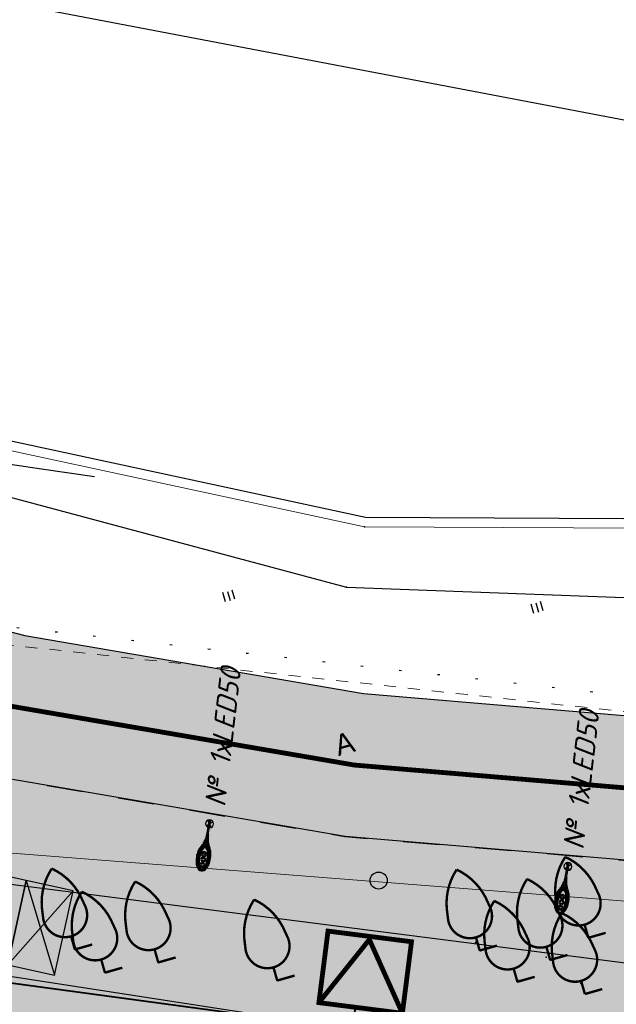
# Model space of a CAD drawing. Extents: x 4085 to 16701, y -65 to 10948.
# Tile 191 of 256: x 14997 to 15022, y 10823 to 10864. Entities that reach past the tile are written whole.
import ezdxf
from ezdxf.xclip import XClip

# ---------------------------------------------------------------- set-up
doc = ezdxf.new("R2010")
doc.units = 0
doc.header["$MEASUREMENT"] = 0
doc.header["$XCLIPFRAME"] = 0
for name, pattern in [('ACAD_ISO03W100', [30, 12, -18]), ('CONTI', [0]), ('STRIHSMALL', [1, 0.5, -0.5]), ('Д_ТРОТ_ТРУБА', [3, 1.5, -1.5]), ('ДОРОГИ_СТРОЯЩ', [9, 8, -1]), ('Контура низ откосов  Штриховая 0.1-0.5 - - - - - - -', [0.6, 0.1, -0.5]), ('РА_КОНТУРЫ', [1.5, 0, -1.5])]:
    doc.linetypes.add(name, pattern=pattern)
doc.layers.get('0').update_dxf_attribs({"color": 250, "linetype": 'CONTI'})
for name, color, linetype in [('(013) Газ', 30, 'ИК_Газопровод -------г--------'), ('(014) Водопровод', 5, 'ИК_Водопровод -------в--------'), ('(025) Дорога', 7, 'Continuous'), ('(035) Откосы', 7, 'Continuous'), ('(036) Растительность', 7, 'Continuous'), ('(037) Контуры', 7, 'Контура низ откосов  Штриховая 0.1-0.5 - - - - - - -'), ('(038) Деревья', 7, 'Continuous'), ('(040) Ограда', 7, 'Continuous'), ('GORIZDEFAULT', 32, 'CONTI'), ('PI_TTDEFAULT', 5, 'CONTI'), ('Трассы.Дискретная модель.Подошвы откосов', 7, 'Continuous')]:
    doc.layers.add(name, color=color, linetype=linetype)
doc.layers.add('.', color=7, linetype='Continuous', lineweight=15)
doc.layers.add('0ZG - GOR-INCE', color=5, linetype='Continuous', lineweight=15)
doc.styles.add('BM-431', font='txt')
doc.styles.add('ISOCPEUR_0001', font='isocpeur.TTF', dxfattribs={"height": 0.2})
doc.styles.get("Standard").update_dxf_attribs({"font": 'times.ttf'})
doc.linetypes.add('ИК_Водопровод -------в--------', pattern='A,9,-0.6,["В",Standard,S=1.199999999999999,R=0,X=0,Y=-0.6],-1.199999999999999', length=10.8)
doc.linetypes.add('ИК_Газопровод -------г--------', pattern='A,9,-0.6,["Г",Standard,S=1.199999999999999,R=0,X=0,Y=-0.6],-1.199999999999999', length=10.8)
doc.linetypes.add('ОГРАДА_ГЛИН', pattern='A,4,["|",Standard,S=0.8,R=0,X=0,Y=-0.8],0.5,["|",Standard,S=0.8,R=0,X=0,Y=-0.8],3.5', length=8)
doc.linetypes.add('ОТКОСЫ_НЕУКР', pattern='A,0.5,["|",Standard,S=1.199999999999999,R=0,X=0,Y=-1.199999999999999],1,["|",Standard,S=0.5,R=0,X=0,Y=-0.5],0.5', length=2)
pattern_1 = [(0, (0, 0), (0, 0.125), []), (90, (0, 0), (-0.125, 7.654042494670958e-18), [])]

# ---------------------------------------------------------------- blocks, each defined once
blk = doc.blocks.new('wedwedwedewdewd')
at = {"layer": '.', "linetype": 'Continuous'}
h = blk.add_hatch(color=256, dxfattribs=at)
h.dxf.hatch_style = 1
h.set_gradient(color1=(255, 217, 179), color2=(255, 209, 163), one_color=1, tint=0.8199999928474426, name='HEMISPHERICAL')
h.paths.add_polyline_path([(16128.6629179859, 10756.6104308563), (16126.6629179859, 10756.6104308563), (16126.6629179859, 10760.2104308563), (16128.6629179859, 10760.2104308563)])
h.paths.add_polyline_path([(16137.6629179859, 10756.6104308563), (16139.6629179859, 10756.6104308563), (16139.6629179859, 10760.2104308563), (16137.6629179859, 10760.2104308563)])
h = blk.add_hatch(color=256, dxfattribs=at)
h.dxf.hatch_style = 1
h.set_gradient(color1=(255, 127, 127), color2=(255, 133, 133), one_color=1, tint=0.7599999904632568, name='HEMISPHERICAL')
h.paths.add_polyline_path([(16133.1629179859, 10760.2104308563), (16133.1629179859, 10756.6104308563), (16137.6629179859, 10756.6104308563), (16137.6629179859, 10760.2104308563)])
h.paths.add_polyline_path([(16133.1629179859, 10760.2104308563), (16133.1629179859, 10756.6104308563), (16128.6629179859, 10756.6104308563), (16128.6629179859, 10760.2104308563)])
at = {"linetype": 'Continuous'}
for points in [[(16128.6629179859, 10756.6104308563), (16126.6629179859, 10756.6104308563), (16126.6629179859, 10760.2104308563), (16128.6629179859, 10760.2104308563)], [(16133.1629179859, 10760.2104308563), (16133.1629179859, 10756.6104308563), (16128.6629179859, 10756.6104308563), (16128.6629179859, 10760.2104308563)], [(16133.1629179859, 10760.2104308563), (16133.1629179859, 10756.6104308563), (16137.6629179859, 10756.6104308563), (16137.6629179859, 10760.2104308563)], [(16137.6629179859, 10756.6104308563), (16139.6629179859, 10756.6104308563), (16139.6629179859, 10760.2104308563), (16137.6629179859, 10760.2104308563)]]:
    blk.add_lwpolyline(points, close=True, dxfattribs=at)
for points in [[(16126.6629179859, 10760.2104308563), (16128.6629179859, 10756.6104308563)], [(16128.6629179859, 10760.2104308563), (16126.6629179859, 10756.6104308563)], [(16137.6629179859, 10760.2104308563), (16139.6629179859, 10756.6104308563)], [(16139.6629179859, 10760.2104308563), (16137.6629179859, 10756.6104308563)]]:
    blk.add_lwpolyline(points, dxfattribs=at)
blk = doc.blocks.new('Frukt')
at = {"const_width": 0.05}
for points in [[(-0.4205244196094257, 1.022529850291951, -0.1691763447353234), (1e-16, 1.75, -0.2441870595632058)], [(0.4205244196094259, 1.022529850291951, 0.1691763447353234), (1e-16, 1.75, 0.2441870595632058)], [(-0.4584567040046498, 0.7797198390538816, 1.08086464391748), (0.4584567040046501, 0.7797198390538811, 1.08086464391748)]]:
    blk.add_lwpolyline(points, format="xyb", dxfattribs=at)
for points in [[(-0.4205244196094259, 1.022529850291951), (-0.4584567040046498, 0.7797198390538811)], [(0.4205244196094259, 1.022529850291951), (0.4584567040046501, 0.7797198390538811)], [(0, 0), (0, 0.2749118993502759)], [(0, 0), (0.375, 0)]]:
    blk.add_lwpolyline(points, dxfattribs=at)
blk.add_lwpolyline([(0, 0), (0, 0.2749118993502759)])
blk = doc.blocks.new('SAFASDSADSD')
at = {"layer": '(038) Деревья', "color": 253, "linetype": 'Continuous', "xscale": 2, "yscale": 2, "zscale": 2, "rotation": 15.91962328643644}
for p in [(15426.92137231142, 10293.97898800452, -1.018999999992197), (15405.56570481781, 10293.49272149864, -0.9519999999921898), (15422.40334497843, 10293.44943389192, -0.8099999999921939), (15409.03656350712, 10292.95408327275, -0.9669999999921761), (15425.33307003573, 10293.05801201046, -0.9089999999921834), (15406.81799990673, 10292.52926054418, -0.8049999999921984), (15413.98258010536, 10292.20186779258, -0.8419999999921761), (15423.97004434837, 10292.14929809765, -0.9129999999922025), (15426.77746483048, 10291.63980305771, -301.1919999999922)]:
    blk.add_blockref('Frukt', p, dxfattribs=at)
blk = doc.blocks.new('I04020')
for p, q in [((-0.8, 0), (-0.8, 1.599999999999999)), ((0, 1.599999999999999), (0, 0)), ((0.8, 0), (0.8, 1.599999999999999))]:
    blk.add_line(p, q)
blk = doc.blocks.new('DWQDWQDWQDW')
at = {"layer": '(013) Газ', "color": 253, "elevation": -293.957, "flags": 128}
blk.add_lwpolyline([(16593.83506903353, 8974.110468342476), (16588.96545963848, 8968.736761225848), (16632.98667265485, 8943.083242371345), (16704.89038168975, 8901.987053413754), (16713.49512867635, 8898.601605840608), (16716.29561868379, 8902.06056614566), (16753.91639659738, 8891.037372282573), (16792.22739751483, 8888.710553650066), (16830.89549945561, 8890.879287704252), (16830.50853180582, 8918.83143865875)], dxfattribs=at)
at = {"layer": '(014) Водопровод', "color": 253, "elevation": -0.2139999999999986, "flags": 128}
blk.add_lwpolyline([(16576.37112010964, 8963.692651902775), (16647.22021744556, 8922.774417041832), (16676.61723473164, 8903.063879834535), (16729.17879445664, 8880.612172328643), (16787.81512696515, 8871.698870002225), (16848.04605080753, 8870.409413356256), (16903.72827593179, 8877.875031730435), (16942.08651437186, 8888.592403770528), (16968.85804464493, 8898.019312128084), (16985.97840509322, 8906.188265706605), (17005.34272647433, 8917.325592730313), (17029.56370210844, 8932.37398698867), (17030.32106021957, 8934.643155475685)], dxfattribs=at)
at = {"layer": '(025) Дорога', "color": 253, "linetype": 'Д_ТРОТ_ТРУБА', "elevation": -0.4010000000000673, "flags": 128}
blk.add_lwpolyline([(16566.95710446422, 8968.774648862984), (16581.35964468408, 8962.579843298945), (16593.92467366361, 8956.537509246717), (16606.68271899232, 8949.315799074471), (16619.4903360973, 8941.466356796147), (16632.3521543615, 8933.527680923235), (16644.7375996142, 8925.950764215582), (16657.88819308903, 8918.769131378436), (16670.94665096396, 8911.584201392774), (16683.91161958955, 8904.281972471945), (16697.34266377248, 8897.96886783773), (16711.11165083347, 8892.342929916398), (16724.9216501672, 8887.512931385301), (16739.10714151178, 8883.503847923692), (16753.61875502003, 8880.664484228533), (16784.58704305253, 8877.32039776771), (16810.58901265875, 8875.154393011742), (16851.88239628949, 8872.593959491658), (16870.9045429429, 8873.190305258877), (16896.32836116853, 8876.784183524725), (16922.73497409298, 8884.704644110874), (16937.64509330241, 8890.028293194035), (16946.15470516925, 8892.230724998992), (16961.10083296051, 8897.336424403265), (16974.97421041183, 8903.031104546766), (16988.47571634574, 8909.838002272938), (17001.44256465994, 8917.787105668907), (17014.22299669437, 8926.21469412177), (17017.81314260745, 8929.256083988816)], dxfattribs=at)
at = {"layer": '(035) Откосы', "color": 253, "linetype": 'ОТКОСЫ_НЕУКР', "ltscale": 1.5, "elevation": -0.6170000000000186, "flags": 128}
blk.add_lwpolyline([(16739.45308839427, 8875.20530978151), (16758.92019256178, 8871.7201008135), (16785.23249284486, 8868.989124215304), (16834.46331352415, 8866.430057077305), (16872.30635476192, 8865.117805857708), (16894.6491773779, 8865.49292062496), (16897.6269511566, 8866.243948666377), (16919.04864691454, 8873.140999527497), (16955.05316177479, 8885.96822939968), (16990.55466388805, 8900.238315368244), (17022.49028712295, 8919.820872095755)], dxfattribs=at)
at = {"layer": '(037) Контуры', "color": 253, "linetype": 'РА_КОНТУРЫ', "elevation": 0.1370000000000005, "flags": 128}
blk.add_lwpolyline([(16709.93101087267, 8900.003870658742), (16727.13231965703, 8893.835471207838), (16737.69941842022, 8890.020052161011), (16764.36353580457, 8886.408268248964), (16791.92882026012, 8882.68535570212), (16826.8782259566, 8880.017210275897), (16829.39197099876, 8881.426574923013), (16830.10129526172, 8884.267925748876), (16830.31817282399, 8891.853615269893)], dxfattribs=at)
at = {"layer": '(040) Ограда', "color": 253, "linetype": 'ОГРАДА_ГЛИН', "ltscale": 0.5, "elevation": 0.1370000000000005, "flags": 128}
blk.add_lwpolyline([(16711.29915377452, 8902.988500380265), (16714.09985229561, 8901.531539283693), (16715.19022451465, 8903.42581412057), (16754.76966630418, 8893.926719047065), (16792.35856682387, 8892.861280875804), (16829.90656992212, 8892.260254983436), (16829.68568297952, 8900.108678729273), (16829.1840738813, 8917.931555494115)], dxfattribs=at)
at = {"color": 253, "linetype": 'Continuous'}
for points, elevation in [([(16711.11455305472, 8902.633644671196), (16714.25530054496, 8900.999785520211), (16715.38769388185, 8902.96706253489), (16754.71675908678, 8893.528058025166), (16792.3496989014, 8892.461371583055), (16830.31817282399, 8891.853615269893), (16830.08552465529, 8900.119931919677), (16829.58391555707, 8917.942808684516)], 0.1370000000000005), ([(16737.97634096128, 8880.481025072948), (16795.4310455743, 8874.631195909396)], 0.4177193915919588)]:
    blk.add_lwpolyline(points, dxfattribs=dict(at, elevation=elevation))
at = {"color": 253, "linetype": 'STRIHSMALL', "elevation": -0.1080000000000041}
blk.add_lwpolyline([(16683.38293585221, 8910.534855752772), (16713.86271344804, 8896.817288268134), (16737.53588446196, 8889.268521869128), (16798.08475644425, 8881.262483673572), (16829.05295367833, 8879.045837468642), (16831.14934190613, 8881.717680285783), (16831.25646008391, 8899.907069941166), (16831.3587894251, 8917.283282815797)], dxfattribs=at)
at = {"layer": 'GORIZDEFAULT', "color": 253}
blk.add_polyline3d([(16732.85115525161, 8897.69221315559, 0.04300000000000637), (16735.86310073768, 8897.1923337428, 0.04300000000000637), (16738.73665846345, 8896.708212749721, 0.04300000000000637), (16741.35279692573, 8896.260642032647, 0.04300000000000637), (16743.54623706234, 8895.889400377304, 0.04300000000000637)], dxfattribs=at)
at = {"layer": 'PI_TTDEFAULT', "color": 253}
for p in [(16754.71675908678, 8893.528058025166, 0.05099999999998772), (16753.91639659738, 8891.037372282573, 0.125), (16753.61875502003, 8880.664484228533, 0.2659999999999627), (16742.26806816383, 8876.235397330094, 0.2679999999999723), (16758.927198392, 8876.13816541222, 0.6259999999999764), (16763.58755307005, 8876.293072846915, 0.3159999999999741), (16763.62926602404, 8876.220727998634, 0.200999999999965), (16745.72534099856, 8875.61551369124, 0.2529999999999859), (16759.10006282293, 8875.797269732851, 0.4099999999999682), (16743.4974251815, 8875.242834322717, 0.4149999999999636), (16761.8534738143, 8875.45077429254, 0.3400000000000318), (16762.01980314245, 8875.337251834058, 0.3109999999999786), (16750.65235756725, 8874.747518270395, 0.3779999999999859), (16760.63584245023, 8874.460751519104, 0.3069999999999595), (16760.70235335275, 8874.511718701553, 0.6209999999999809), (16763.27257975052, 8874.320844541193, 0.3589999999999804), (16763.39531051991, 8874.021054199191, 0.2589999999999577)]:
    blk.add_point(p, dxfattribs=at)
at = {"layer": '(036) Растительность', "color": 253, "linetype": 'Continuous', "extrusion": (-0.01063456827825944, -0.002758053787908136, 0.9999396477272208), "xscale": 0.25, "yscale": 0.25, "zscale": 0.25, "rotation": 14.53837778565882}
for p in [(16744.99678551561, 8889.257987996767, -496.5813212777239), (16757.79974541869, 8888.480121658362, -496.7153385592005)]:
    blk.add_blockref('I04020', p, dxfattribs=at)
at = {"layer": '(038) Деревья', "color": 253, "linetype": 'Continuous', "xscale": 2, "yscale": 2, "zscale": 2, "rotation": 14.5758826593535}
for p in [(16742.26806816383, 8876.235397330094, 0.2679999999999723), (16763.62926602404, 8876.220727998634, 0.200999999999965), (16745.72534099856, 8875.61551369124, 0.2529999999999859), (16759.10006282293, 8875.797269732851, 0.4099999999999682), (16743.4974251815, 8875.242834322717, 0.4149999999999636), (16762.01980314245, 8875.337251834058, 0.3109999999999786), (16750.65235756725, 8874.747518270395, 0.3779999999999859), (16760.63584245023, 8874.460751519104, 0.3069999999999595), (16763.43054294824, 8873.88556104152, -299.972)]:
    blk.add_blockref('Frukt', p, dxfattribs=at)
at = {"layer": '(025) Дорога', "color": 253, "linetype": 'ДОРОГИ_СТРОЯЩ', "extrusion": (-0.01063456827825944, -0.002758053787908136, 0.9999396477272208), "style": 'BM-431'}
blk.add_text('A', height=0.8750000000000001, rotation=14.53837778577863, dxfattribs=at).set_placement((16749.33980269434, 8882.68172286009, -496.6071751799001))
blk = doc.blocks.new('A$C10aa157c')
at = {"layer": '.', "linetype": 'Continuous', "lineweight": 30}
h = blk.add_hatch(color=250, dxfattribs=at)
h.dxf.hatch_style = 1
h.set_gradient(color1=(51, 51, 51), color2=(51, 51, 51), one_color=1, tint=0.2000000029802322)
h.paths.add_polyline_path([(126.3564412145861, 68.20969362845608), (126.3564412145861, 60.14543646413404), (119.190363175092, 53.78011422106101), (110.3653580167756, 45.94123759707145), (106.847521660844, 42.81649322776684), (94.26823584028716, 34.09151423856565), (81.49136426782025, 25.8405171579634), (68.1531967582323, 18.71887362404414), (54.41717788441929, 12.70042121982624), (39.59489175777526, 7.245631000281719), (31.13926828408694, 4.844249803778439), (16.35809187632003, -0.8275857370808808), (-9.85552003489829, -9.365117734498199), (-35.18806824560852, -13.55421015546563), (-54.19099913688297, -14.59647169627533), (-95.5330705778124, -13.00509478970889), (-121.5786835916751, -11.4494461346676), (-152.6168759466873, -8.83250263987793), (-167.191083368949, -6.334225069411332), (-181.4666888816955, -2.658901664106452), (-195.3861565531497, 1.845916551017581), (-209.283288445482, 7.147417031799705), (-222.8586848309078, 13.14382019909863), (-235.9913293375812, 20.1400053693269), (-249.2146866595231, 27.01673148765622), (-262.5300769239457, 33.8880007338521), (-275.0897990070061, 41.17238829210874), (-288.1342465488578, 48.80726432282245), (-301.1224152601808, 56.35420234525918), (-314.0463051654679, 63.27474337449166), (-326.7495747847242, 69.02075895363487), (-341.2934258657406, 74.8761134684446), (-369.0938269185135, 86.0685550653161), (-366.8530132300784, 91.63441115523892), (-339.0526121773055, 80.44196955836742), (-324.3917479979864, 74.53950556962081), (-311.3907699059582, 68.65882879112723), (-298.1981247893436, 61.59437354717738), (-285.1116180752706, 53.99029499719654), (-272.0692668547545, 46.35664593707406), (-259.6474788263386, 39.15225737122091), (-246.4547890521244, 32.34430644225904), (-233.1965844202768, 25.44945819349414), (-220.2324603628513, 18.54304932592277), (-207.0003452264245, 12.69827729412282), (-193.3918239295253, 7.506876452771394), (-179.793426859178, 3.105967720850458), (-165.9341270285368, -0.4621757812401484), (-151.8565753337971, -2.875317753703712), (-121.1477076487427, -5.464494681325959), (-95.23877946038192, -7.011979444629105), (-54.24000764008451, -8.590141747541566), (-35.84375756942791, -7.581155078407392), (-11.28211946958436, -3.519543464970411), (14.35296780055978, 4.829568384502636), (29.24111810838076, 10.54245196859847), (37.73652797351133, 12.955132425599), (52.17507667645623, 18.26870238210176), (65.53231555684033, 24.12119189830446), (78.44565693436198, 31.01600815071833), (90.93007085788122, 39.07814309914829), (103.1321093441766, 47.54146374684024), (106.3807575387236, 50.42709972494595), (115.20576269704, 58.26597634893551), (120.3564412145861, 62.84110494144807), (120.3564412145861, 68.20969362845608)])
at = {"linetype": 'Continuous'}
h = blk.add_hatch(color=256, dxfattribs=at)
h.dxf.hatch_style = 1
h.set_gradient(color1=(196, 196, 196), color2=(179, 179, 179), one_color=1, tint=0.699999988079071, name='SPHERICAL')
edge = h.paths.add_edge_path()
edge.add_line((-329.6939609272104, -123.8959480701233), (-413.5123903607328, -4.99904155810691))
edge.add_line((-413.5123903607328, -4.99904155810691), (-355.7886663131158, 33.28476060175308))
edge.add_line((-355.7886663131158, 33.28476060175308), (-335.031477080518, 75.58643090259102))
edge.add_line((-335.031477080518, 75.58643090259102), (-290.265852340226, 52.29770563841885))
edge.add_arc((-35.22096130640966, 435.710675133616), 460.4925641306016, 236.3682958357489, 253.1961533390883)
edge.add_arc((23.16678665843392, 1743.610821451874), 1759.185429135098, 263.7500878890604, 266.8247429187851)
edge.add_line((-74.2750708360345, -12.87386635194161), (-37.8087558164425, -12.38197344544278))
edge.add_line((-37.8087558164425, -12.38197344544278), (-8.681647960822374, -7.258780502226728))
edge.add_line((-8.681647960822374, -7.258780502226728), (21.71312455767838, 1.674478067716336))
edge.add_line((21.71312455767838, 1.674478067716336), (73.82824807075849, 22.10592837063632))
edge.add_line((73.82824807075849, 22.10592837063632), (122.4104008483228, 60.65294329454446))
edge.add_line((122.4104008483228, 60.65294329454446), (125.2745590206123, 27.75500045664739))
edge.add_line((125.2745590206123, 27.75500045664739), (114.748125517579, 2.379272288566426))
edge.add_line((114.748125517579, 2.379272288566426), (116.6623456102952, -0.02417328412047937))
edge.add_line((116.6623456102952, -0.02417328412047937), (116.2891382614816, -3.732436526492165))
edge.add_line((116.2891382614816, -3.732436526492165), (111.2584338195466, -27.65741119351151))
edge.add_line((111.2584338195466, -27.65741119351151), (112.8600939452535, -27.92515144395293))
edge.add_line((112.8600939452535, -27.92515144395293), (106.1017429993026, -65.58583641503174))
edge.add_line((106.1017429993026, -65.58583641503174), (101.2804055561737, -90.48027766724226))
edge.add_line((101.2804055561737, -90.48027766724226), (98.81490888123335, -96.13533966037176))
edge.add_line((98.81490888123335, -96.13533966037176), (53.13542081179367, -97.30507864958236))
edge.add_line((53.13542081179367, -97.30507864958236), (30.09047449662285, -97.89520286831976))
edge.add_line((30.09047449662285, -97.89520286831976), (12.28662535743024, -98.29843708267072))
edge.add_line((12.28662535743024, -98.29843708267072), (-62.51886126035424, -99.99268484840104))
edge.add_line((-62.51886126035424, -99.99268484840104), (-93.46711186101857, -101.1777100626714))
edge.add_line((-93.46711186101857, -101.1777100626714), (-93.73522817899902, -109.8933634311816))
edge.add_line((-93.73522817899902, -109.8933634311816), (-152.9130991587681, -112.2181400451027))
edge.add_line((-152.9130991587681, -112.2181400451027), (-153.085833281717, -120.2735644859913))
edge.add_line((-153.085833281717, -120.2735644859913), (-196.6151896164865, -120.663996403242))
edge.add_line((-196.6151896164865, -120.663996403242), (-196.010272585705, -100.2536491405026))
edge.add_line((-196.010272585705, -100.2536491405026), (-236.8828322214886, -97.89520286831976))
edge.add_line((-236.8828322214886, -97.89520286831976), (-266.6043384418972, -99.72434434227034))
edge.add_line((-266.6043384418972, -99.72434434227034), (-280.8519175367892, -100.7559259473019))
edge.add_line((-280.8519175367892, -100.7559259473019), (-292.7545044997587, -102.6790545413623))
edge.add_line((-292.7545044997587, -102.6790545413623), (-308.6164820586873, -109.5958216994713))
edge.add_line((-308.6164820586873, -109.5958216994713), (-329.6939609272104, -123.8959480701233))
blk.add_lwpolyline([(-373.7944340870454, 108.5221690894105), (-373.7944340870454, 37.87383067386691), (-338.7973859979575, -11.84971716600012), (-296.1668647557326, 12.1688909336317), (-278.1502265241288, 12.66864525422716), (-222.2923186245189, -17.35473897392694), (-192.3131233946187, -27.41567740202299), (-152.841873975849, -36.13979106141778), (-88.61392933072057, -37.22940865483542), (-24.38736609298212, -36.59652979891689), (-4.075459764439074, -35.34637554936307), (26.99026940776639, -25.76186857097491), (74.74103602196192, -7.278631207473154), (109.4043596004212, 7.298652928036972), (135.566190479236, 19.46775833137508), (110.1840137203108, 64.19822788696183), (9.488295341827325, 20.69822151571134), (-104.2532370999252, 13.96907995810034), (-207.6545405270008, 33.67587202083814), (-251.5703695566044, 64.2554686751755), (-301.8282399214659, 93.33502415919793), (-373.7944340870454, 108.5221690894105)], dxfattribs=at)
at = {"linetype": 'Continuous', "elevation": -1.620999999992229}
for points in [[(-54.19099913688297, -14.59647169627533), (-95.5330705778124, -13.00509478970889), (-121.5786835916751, -11.4494461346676), (-152.6168759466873, -8.83250263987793), (-167.191083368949, -6.334225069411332), (-181.4666888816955, -2.658901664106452), (-195.3861565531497, 1.845916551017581), (-209.283288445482, 7.147417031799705)], [(-207.0003452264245, 12.69827729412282), (-193.3918239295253, 7.506876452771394), (-179.793426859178, 3.105967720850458), (-165.9341270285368, -0.4621757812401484), (-151.8565753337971, -2.875317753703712), (-121.1477076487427, -5.464494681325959), (-95.23877946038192, -7.011979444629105), (-54.24000764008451, -8.590141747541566)]]:
    blk.add_lwpolyline(points, dxfattribs=at)
at = {"color": 7, "linetype": 'ACAD_ISO03W100', "ltscale": 0.2, "true_color": 0xffffff, "const_width": 0.2, "elevation": -1.620999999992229}
blk.add_lwpolyline([(-367.9734200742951, 88.8514831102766), (-340.1730190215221, 77.6590415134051), (-325.5706613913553, 71.78013226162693), (-312.7185375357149, 65.96678608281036), (-299.6602700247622, 58.97428794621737), (-286.6229323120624, 51.39877966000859), (-273.5795329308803, 43.76451711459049), (-261.0887778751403, 36.5201290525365), (-247.8347378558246, 29.68051896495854), (-234.593956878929, 22.79473178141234), (-221.5455725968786, 15.84343476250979), (-208.1418168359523, 9.922847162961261), (-194.3889902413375, 4.676396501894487), (-180.6300578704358, 0.2235330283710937), (-166.5626051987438, -3.398200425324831), (-152.2367256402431, -5.853910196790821), (-121.3631956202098, -8.456970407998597), (-95.38592501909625, -10.00853711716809), (-54.21550338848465, -11.59330672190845)], dxfattribs=at)
at = {"linetype": 'Continuous'}
blk.add_blockref('SAFASDSADSD', (-15569.42628164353, -10307.01927286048), dxfattribs=at)
at = {"linetype": 'Continuous', "rotation": 347.5837589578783}
blk.add_blockref('wedwedwedewdewd', (-18239.6809999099, -7049.399888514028, -32.28442113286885), dxfattribs=at)
at = {"layer": '0ZG - GOR-INCE', "linetype": 'Continuous', "rotation": 1.343740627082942}
blk.add_blockref('DWQDWQDWQDW', (-16693.37190173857, -9279.936333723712, -1.219999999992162), dxfattribs=at)
blk = doc.blocks.new('161нг65а1г6н5л')
at = {"layer": '.'}
h = blk.add_hatch(color=1, dxfattribs=at)
h.dxf.hatch_style = 1
h.set_gradient(color1=(255, 0, 0), color2=(255, 51, 51), one_color=1, tint=0.6000000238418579, name='SPHERICAL')
h.paths.add_polyline_path([(15458.84611737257, 10964.02943135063), (15459.63339135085, 10966.92428880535), (15456.25605765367, 10967.84277511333), (15455.4687836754, 10964.94791765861), (15457.909938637, 10967.25562207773)])
at = {"layer": '.', "true_color": 0xffffff}
h = blk.add_hatch(color=7, dxfattribs=at)
h.dxf.hatch_style = 1
h.set_gradient(color1=(255, 255, 255), tint=0.4000000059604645, name='HEMISPHERICAL')
h.paths.add_polyline_path([(15455.4687836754, 10964.94791765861), (15458.84611737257, 10964.02943135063), (15457.909938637, 10967.25562207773)])
at = {"const_width": 0.2}
blk.add_lwpolyline([(15459.63339135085, 10966.92428880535), (15456.25605765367, 10967.84277511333), (15455.4687836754, 10964.94791765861), (15458.84611737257, 10964.02943135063)], close=True, dxfattribs=at)
blk.add_lwpolyline([(15458.84611737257, 10964.02943135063), (15457.909938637, 10967.25562207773), (15455.4687836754, 10964.94791765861)], dxfattribs=at)
blk = doc.blocks.new('7м')
at = {"layer": '.', "lineweight": 30}
h = blk.add_hatch(dxfattribs=at)
h.set_pattern_fill('NET', color=2)
h.set_pattern_definition(pattern_1)
edge = h.paths.add_edge_path()
edge.add_ellipse((1588.85175954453, -6995.365468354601), major_axis=(-1.399389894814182, -0.1881766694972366), ratio=0.5335890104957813, start_angle=-34.949835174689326, end_angle=180, ccw=False)
edge.add_arc((1586.18111601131, -6993.30175665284), 2.313932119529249, -50.68375688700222, -49.33296428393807)
edge.add_ellipse((1588.85175954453, -6995.365468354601), major_axis=(-1.399389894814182, -0.1881766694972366), ratio=0.5335890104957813, start_angle=-180, end_angle=-34.949835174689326, ccw=False)
edge = h.paths.add_edge_path(flags=16)
edge.add_ellipse((1588.943067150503, -6995.353190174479), major_axis=(-1.14631251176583, -0.1541452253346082), ratio=0.3472505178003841, start_angle=0, end_angle=360)
h.paths.add_polyline_path([(1588.509098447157, -6995.665277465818, 1), (1588.44207168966, -6995.166827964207, 1)], flags=0)
h.paths.add_polyline_path([(1588.492838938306, -6995.544362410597, 1), (1588.458331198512, -6995.287743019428, 1)], flags=0)
h.paths.add_polyline_path([(1589.07878447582, -6995.600364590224, 1), (1589.011757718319, -6995.101915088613, 1)], flags=0)
h.paths.add_polyline_path([(1589.063738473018, -6995.488473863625, 1), (1589.026803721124, -6995.213805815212, 1)], flags=0)
h.paths.add_polyline_path([(1589.658403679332, -6995.522422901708, 1), (1589.591376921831, -6995.023973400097, 1)], flags=0)
h.paths.add_polyline_path([(1589.643558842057, -6995.412028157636, 1), (1589.606221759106, -6995.134368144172, 1)], flags=0)
h = blk.add_hatch(dxfattribs=at)
h.set_pattern_fill('NET', color=2)
h.set_pattern_definition(pattern_1)
edge = h.paths.add_edge_path()
edge.add_ellipse((1588.85175954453, -6995.365468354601), major_axis=(-1.399389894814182, -0.1881766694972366), ratio=0.5335890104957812, start_angle=5.807238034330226, end_angle=37.642237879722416, ccw=False)
edge.add_line((1587.469710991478, -6995.628231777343), (1586.411253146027, -6995.7702452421))
edge.add_arc((1586.720157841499, -6998.570465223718), 2.817206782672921, 67.35168919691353, 96.29509850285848, ccw=False)
h = blk.add_hatch(dxfattribs=at)
h.set_pattern_fill('NET', color=2)
h.set_pattern_definition(pattern_1)
edge = h.paths.add_edge_path()
edge.add_ellipse((1588.85175954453, -6995.365468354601), major_axis=(-1.399389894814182, -0.1881766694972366), ratio=0.5335890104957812, start_angle=-34.94983514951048, end_angle=-6.815792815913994, ccw=False)
edge.add_arc((1586.18111601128, -6993.301756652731), 2.313932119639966, 280.1495201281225, 309.31624310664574, ccw=False)
edge.add_line((1586.58887147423, -6995.579478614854), (1587.450343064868, -6995.463698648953))
h = blk.add_hatch(color=2, dxfattribs=at)
h.dxf.hatch_style = 1
h.paths.add_polyline_path([(1588.605049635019, -6995.416052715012, 1), (1588.346120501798, -6995.416052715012, 1)])
h.paths.add_polyline_path([(1588.906700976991, -6995.351139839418, 1), (1589.183841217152, -6995.351139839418, 1)])
h.paths.add_polyline_path([(1589.76496986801, -6995.273198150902, 1), (1589.484810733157, -6995.273198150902, 1)])
at = {"lineweight": 30}
for points in [[(1587.611713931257, -6995.448307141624), (1584.849391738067, -6995.824219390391)], [(1587.646470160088, -6995.61059654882), (1584.868790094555, -6995.969604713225)], [(1585.637342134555, -6996.037547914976), (1584.897279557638, -6995.647340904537)], [(1585.517618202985, -6995.50728062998), (1585.017003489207, -6996.177608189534)], [(1587.450343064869, -6995.463698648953), (1586.389209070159, -6995.606312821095)], [(1587.469710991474, -6995.628231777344), (1586.411253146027, -6995.7702452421)]]:
    blk.add_lwpolyline(points, dxfattribs=at)
blk.add_lwpolyline([(1585.18098665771, -6995.761523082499), (1585.329760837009, -6995.741945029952), (1585.353635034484, -6995.923365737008), (1585.204860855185, -6995.942943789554)], close=True)
for points in [[(1586.389209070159, -6995.606312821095, 0.1501497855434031), (1587.64722392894, -6995.09195480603)], [(1586.411253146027, -6995.7702452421, -0.1269651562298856), (1587.804989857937, -6995.970504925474)]]:
    blk.add_lwpolyline(points, format="xyb", dxfattribs=at)
for centre, radius in [((1585.267310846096, -6995.842444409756), 0.4183163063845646), ((1588.475585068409, -6995.416052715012), 0.1294645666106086), ((1589.045271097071, -6995.351139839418), 0.1385701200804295), ((1589.624890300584, -6995.273198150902), 0.1400795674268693)]:
    blk.add_circle(centre, radius, dxfattribs=at)
at = {"color": 3, "lineweight": 30}
for centre in [(1588.475585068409, -6995.416052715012), (1589.045271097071, -6995.351139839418), (1589.624890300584, -6995.273198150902)]:
    blk.add_circle(centre, 0.2514679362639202, dxfattribs=at)
at = {"color": 5, "lineweight": 30}
for centre, major_axis, ratio in [((1588.85175954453, -6995.365468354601), (-1.399389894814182, -0.1881766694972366), 0.5335890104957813), ((1588.943067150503, -6995.353190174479), (-1.14631251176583, -0.1541452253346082), 0.3472505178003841)]:
    blk.add_ellipse(centre, major_axis=major_axis, ratio=ratio, start_param=-3.141592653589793, end_param=3.141592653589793, dxfattribs=at)
blk = doc.blocks.new('*U1787')
at = {"layer": 'Трассы.Дискретная модель.Подошвы откосов', "color": 0, "linetype": 'Continuous', "xscale": -0.3965507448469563, "yscale": 0.3965507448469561, "zscale": 0.3965507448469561, "rotation": 94.29743375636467}
blk.add_blockref('7м', (-2813.491954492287, 418.9963323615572), dxfattribs=at)
at = {"linetype": 'Continuous', "insert": (0.5621090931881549, 6.556896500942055, 4.82216602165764), "char_height": 0.8588382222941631, "attachment_point": 9, "rotation": 90.25476409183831, "style": 'ISOCPEUR_0001'}
blk.add_mtext_dynamic_manual_height_columns('\\pi-1.71768,l1.71768,t1.71768,6.87071;{\\fISOCPEUR|b0|i1|c204|p34;\\C6;№^I1хLED50}', width=10.47414019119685, gutter_width=1.051343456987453, heights=[0], dxfattribs=at)
blk = doc.blocks.new('*U1788')
at = {"color": 0, "linetype": 'ByBlock', "lineweight": -2, "transparency": 16777216, "rotation": 353.188194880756}
for p in [(14996.400842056, 10636.91852714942, -36.59046484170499), (15011.30376747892, 10635.13834657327, -36.59046484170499)]:
    blk.add_blockref('*U1787', p, dxfattribs=at)

msp = doc.modelspace()

# ---------------------------------------------------------------- block references
at = {"linetype": 'Continuous'}
ref = msp.add_blockref('A$C10aa157c', (15163.26248192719, 10839.00416148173, 0.1769999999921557), dxfattribs=at)
XClip(ref).set_block_clipping_path([(-373.7944340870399, 108.52216908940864), (-301.8282399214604, 93.33502415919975), (-251.57036955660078, 64.25546867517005), (-207.6545405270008, 33.67587202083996), (-104.25323709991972, 13.969079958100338), (9.488295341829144, 20.69822151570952), (110.18401372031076, 64.19822788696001), (135.5661904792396, 19.467758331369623), (74.7410360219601, -7.278631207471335), (26.99026940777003, -25.76186857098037), (-4.075459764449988, -35.34637554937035), (-88.61392933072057, -37.22940865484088), (-152.84187397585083, -36.1397910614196), (-192.31312339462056, -27.415677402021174), (-222.2923186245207, -17.35473897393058), (-278.15022652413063, 12.668645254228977), (-296.17026621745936, 12.384943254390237), (-338.7973859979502, -11.849717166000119), (-373.7944340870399, 37.873830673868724)])

# ---------------------------------------------------------------- next in the draw order: linework, layer by layer
at = {"color": 1, "lineweight": 40, "elevation": -33.28442113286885}
for points in [[(14898.45409269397, 10865.32632792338), (14897.89195032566, 10864.3146199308), (14923.34052879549, 10850.35802669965), (14935.860677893, 10843.47812385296), (14971.25176803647, 10830.11201487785), (14992.94595505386, 10824.60646927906), (15010.96125569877, 10822.15873974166), (15011.07776869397, 10823.07217968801)], [(14967.7245183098, 10832.35710683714), (14967.42276241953, 10831.55811066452), (14971.25176803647, 10830.11201487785), (14992.94595505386, 10824.60646927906), (15010.96125569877, 10822.15873974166), (15011.07776869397, 10823.07217968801)]]:
    msp.add_lwpolyline(points, dxfattribs=at)
at = {"color": 5}
msp.add_circle((15012.03725878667, 10828.34414259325, -3.818972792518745), 0.3547923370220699, dxfattribs=at)

# ---------------------------------------------------------------- next in the draw order: block references
at = {"color": 1, "lineweight": 40}
msp.add_blockref('*U1788', (8.579928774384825, 193.7864667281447, 45.94299745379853), dxfattribs=at)
at = {"linetype": 'Continuous', "rotation": 7.944924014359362}
msp.add_blockref('161нг65а1г6н5л', (1218.021312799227, -2172.705261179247, 0.1769999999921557), dxfattribs=at)

doc.saveas('drawing.dxf')
